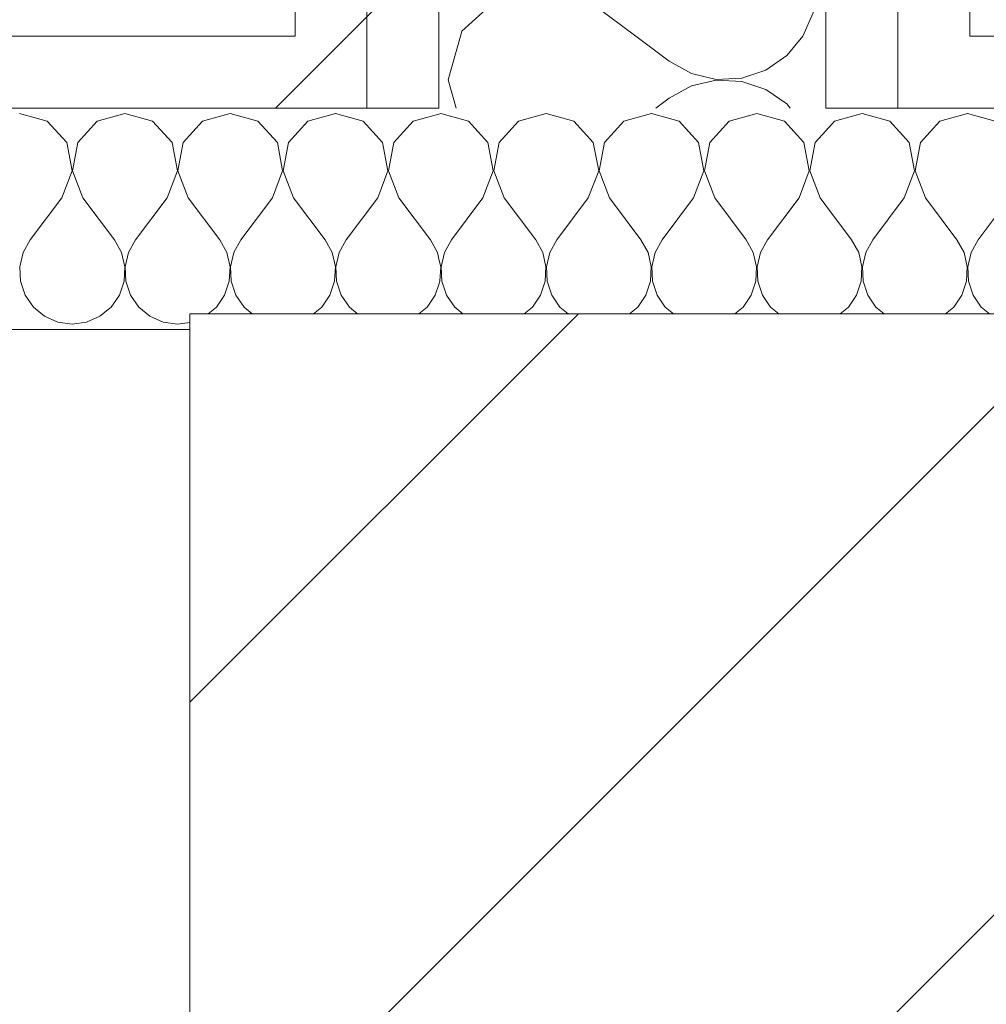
# Model space of a CAD drawing. Header units: millimetres. Extents: x -40968 to 13979, y -19284 to 4746.
# Tile 201 of 234: x -12467 to -12292, y -1184 to -1006. Entities that reach past the tile are written whole.
import ezdxf

# ---------------------------------------------------------------- set-up
doc = ezdxf.new("R2010")
doc.units = ezdxf.units.MM
doc.header["$MEASUREMENT"] = 0
doc.linetypes.add('Wipeout_Contour', pattern=[1000, 0, -1000])
doc.layers.add('10_ESTR_Pilars', color=7, linetype='Continuous')
doc.layers.add('Nuevo_08_E_Envans secs', color=7, linetype='Continuous')
for name, color, linetype, lineweight in [('10_ESTR_Pilars_Pluma_Nº__28', 7, 'Continuous', 20), ('10_ESTR_Pilars_Pluma_Nº__42', 8, 'Continuous', 25), ('Nuevo_08_E_Envans secs_Pluma_Nº__1', 7, 'Continuous', 5)]:
    doc.layers.add(name, color=color, linetype=linetype, lineweight=lineweight)
doc.layers.add('Nuevo_08_E_Envans secs_Pluma_Nº__102', color=7, linetype='Continuous', lineweight=5, true_color=0xcccccc)
doc.layers.add('Nuevo_08_E_Envans secs_Pluma_Nº__177', color=7, linetype='Continuous', lineweight=15, true_color=0xf7e046)
pattern_1 = [(45, (0, 0), (-183.848, 183.848), [195, -65]), (45, (7e-14, 183.85), (-183.848, 183.848), [195, -65])]

# ---------------------------------------------------------------- blocks, each defined once
blk = doc.blocks.new('*X252')
at = {"layer": 'Nuevo_08_E_Envans secs_Pluma_Nº__102', "color": 254, "linetype": 'Continuous', "lineweight": 5, "true_color": 0xcccccc}
for p, q in [((-12314.29, -1022.76), (-12319.29, -1024.18)), ((-12309.28, -1024.18), (-12314.29, -1022.76)), ((-12295.24, -1022.76), (-12300.25, -1024.18)), ((-12290.23, -1024.18), (-12295.24, -1022.76)), ((-12276.19, -1022.76), (-12281.2, -1024.18)), ((-12271.18, -1024.18), (-12276.19, -1022.76)), ((-12257.14, -1022.76), (-12262.15, -1024.18)), ((-12252.14, -1024.18), (-12257.14, -1022.76)), ((-12238.1, -1022.76), (-12243.1, -1024.18)), ((-12233.09, -1024.18), (-12238.1, -1022.76)), ((-12219.05, -1022.76), (-12224.05, -1024.18)), ((-12214.04, -1024.18), (-12219.05, -1022.76)), ((-12200, -1022.76), (-12205.01, -1024.18)), ((-12194.99, -1024.18), (-12200, -1022.76)), ((-12180.95, -1022.76), (-12185.96, -1024.18)), ((-12175.95, -1024.18), (-12180.95, -1022.76)), ((-12161.9, -1022.76), (-12166.91, -1024.18)), ((-12156.9, -1024.18), (-12161.9, -1022.76)), ((-12142.86, -1022.76), (-12147.86, -1024.18)), ((-12137.85, -1024.18), (-12142.86, -1022.76)), ((-12123.81, -1022.76), (-12128.82, -1024.18)), ((-12118.8, -1024.18), (-12123.81, -1022.76)), ((-12104.76, -1022.76), (-12109.77, -1024.18)), ((-12099.75, -1024.18), (-12104.76, -1022.76)), ((-12085.71, -1022.76), (-12090.72, -1024.18)), ((-12080.71, -1024.18), (-12085.71, -1022.76)), ((-12066.67, -1022.76), (-12071.67, -1024.18)), ((-12061.66, -1024.18), (-12066.67, -1022.76)), ((-12047.62, -1022.76), (-12052.63, -1024.18)), ((-12042.61, -1024.18), (-12047.62, -1022.76)), ((-12319.29, -1024.18), (-12320.84, -1025.87)), ((-12305.77, -1028.02), (-12309.28, -1024.18)), ((-12300.25, -1024.18), (-12303.76, -1028.02)), ((-12286.72, -1028.02), (-12290.23, -1024.18)), ((-12281.2, -1024.18), (-12284.71, -1028.02)), ((-12267.67, -1028.02), (-12271.18, -1024.18)), ((-12262.15, -1024.18), (-12265.66, -1028.02)), ((-12248.62, -1028.02), (-12252.14, -1024.18)), ((-12243.1, -1024.18), (-12246.61, -1028.02)), ((-12229.58, -1028.02), (-12233.09, -1024.18)), ((-12224.05, -1024.18), (-12227.57, -1028.02)), ((-12210.53, -1028.02), (-12214.04, -1024.18)), ((-12205.01, -1024.18), (-12208.52, -1028.02)), ((-12191.48, -1028.02), (-12194.99, -1024.18)), ((-12185.96, -1024.18), (-12189.47, -1028.02)), ((-12172.43, -1028.02), (-12175.95, -1024.18)), ((-12166.91, -1024.18), (-12170.42, -1028.02)), ((-12153.39, -1028.02), (-12156.9, -1024.18)), ((-12147.86, -1024.18), (-12151.38, -1028.02)), ((-12134.34, -1028.02), (-12137.85, -1024.18)), ((-12128.82, -1024.18), (-12132.33, -1028.02)), ((-12115.29, -1028.02), (-12118.8, -1024.18)), ((-12109.77, -1024.18), (-12113.28, -1028.02)), ((-12096.24, -1028.02), (-12099.75, -1024.18)), ((-12090.72, -1024.18), (-12094.23, -1028.02)), ((-12077.2, -1028.02), (-12080.71, -1024.18)), ((-12071.67, -1024.18), (-12075.19, -1028.02)), ((-12058.15, -1028.02), (-12061.66, -1024.18)), ((-12052.63, -1024.18), (-12056.14, -1028.02)), ((-12039.1, -1028.02), (-12042.61, -1024.18)), ((-12035.86, -1026.68), (-12037.09, -1028.02)), ((-12304.8, -1033.14), (-12305.77, -1028.02)), ((-12303.76, -1028.02), (-12304.72, -1033.14)), ((-12285.75, -1033.14), (-12286.72, -1028.02)), ((-12284.71, -1028.02), (-12285.68, -1033.14)), ((-12266.71, -1033.14), (-12267.67, -1028.02)), ((-12265.66, -1028.02), (-12266.63, -1033.14)), ((-12247.66, -1033.14), (-12248.62, -1028.02)), ((-12246.61, -1028.02), (-12247.58, -1033.14)), ((-12228.61, -1033.14), (-12229.58, -1028.02)), ((-12227.57, -1028.02), (-12228.53, -1033.14)), ((-12209.56, -1033.14), (-12210.53, -1028.02)), ((-12208.52, -1028.02), (-12209.49, -1033.14)), ((-12190.51, -1033.14), (-12191.48, -1028.02)), ((-12189.47, -1028.02), (-12190.44, -1033.14)), ((-12171.47, -1033.14), (-12172.43, -1028.02)), ((-12170.42, -1028.02), (-12171.39, -1033.14)), ((-12152.42, -1033.14), (-12153.39, -1028.02)), ((-12151.38, -1028.02), (-12152.34, -1033.14)), ((-12133.37, -1033.14), (-12134.34, -1028.02)), ((-12132.33, -1028.02), (-12133.29, -1033.14)), ((-12114.32, -1033.14), (-12115.29, -1028.02)), ((-12113.28, -1028.02), (-12114.25, -1033.14)), ((-12095.28, -1033.14), (-12096.24, -1028.02)), ((-12094.23, -1028.02), (-12095.2, -1033.14)), ((-12076.23, -1033.14), (-12077.2, -1028.02)), ((-12075.19, -1028.02), (-12076.15, -1033.14)), ((-12057.18, -1033.14), (-12058.15, -1028.02)), ((-12056.14, -1028.02), (-12057.1, -1033.14)), ((-12038.13, -1033.14), (-12039.1, -1028.02)), ((-12037.09, -1028.02), (-12038.06, -1033.14)), ((-12306.67, -1038), (-12304.8, -1033.14)), ((-12304.72, -1033.14), (-12302.86, -1038)), ((-12287.62, -1038), (-12285.75, -1033.14)), ((-12285.68, -1033.14), (-12283.81, -1038)), ((-12268.57, -1038), (-12266.71, -1033.14)), ((-12266.63, -1033.14), (-12264.76, -1038)), ((-12249.52, -1038), (-12247.66, -1033.14)), ((-12247.58, -1033.14), (-12245.71, -1038)), ((-12230.48, -1038), (-12228.61, -1033.14)), ((-12228.53, -1033.14), (-12226.67, -1038)), ((-12211.43, -1038), (-12209.56, -1033.14)), ((-12209.49, -1033.14), (-12207.62, -1038)), ((-12192.38, -1038), (-12190.51, -1033.14)), ((-12190.44, -1033.14), (-12188.57, -1038)), ((-12173.33, -1038), (-12171.47, -1033.14)), ((-12171.39, -1033.14), (-12169.52, -1038)), ((-12154.29, -1038), (-12152.42, -1033.14)), ((-12152.34, -1033.14), (-12150.48, -1038)), ((-12135.24, -1038), (-12133.37, -1033.14)), ((-12133.29, -1033.14), (-12131.43, -1038)), ((-12116.19, -1038), (-12114.32, -1033.14)), ((-12114.25, -1033.14), (-12112.38, -1038)), ((-12097.14, -1038), (-12095.28, -1033.14)), ((-12095.2, -1033.14), (-12093.33, -1038)), ((-12078.1, -1038), (-12076.23, -1033.14)), ((-12076.15, -1033.14), (-12074.29, -1038)), ((-12059.05, -1038), (-12057.18, -1033.14)), ((-12057.1, -1033.14), (-12055.24, -1038)), ((-12040, -1038), (-12038.13, -1033.14)), ((-12038.06, -1033.14), (-12036.19, -1038)), ((-12320.84, -1039.42), (-12316.19, -1045.61)), ((-12306.67, -1038), (-12312.38, -1045.61)), ((-12302.86, -1038), (-12297.14, -1045.61)), ((-12287.62, -1038), (-12293.33, -1045.61)), ((-12283.81, -1038), (-12278.1, -1045.61)), ((-12268.57, -1038), (-12274.29, -1045.61)), ((-12264.76, -1038), (-12259.05, -1045.61)), ((-12249.52, -1038), (-12255.24, -1045.61)), ((-12245.71, -1038), (-12240, -1045.61)), ((-12230.48, -1038), (-12236.19, -1045.61)), ((-12226.67, -1038), (-12220.95, -1045.61)), ((-12211.43, -1038), (-12217.14, -1045.61)), ((-12207.62, -1038), (-12201.9, -1045.61)), ((-12192.38, -1038), (-12198.1, -1045.61)), ((-12188.57, -1038), (-12182.86, -1045.61)), ((-12173.33, -1038), (-12179.05, -1045.61)), ((-12169.52, -1038), (-12163.81, -1045.61)), ((-12154.29, -1038), (-12160, -1045.61)), ((-12150.48, -1038), (-12144.76, -1045.61)), ((-12135.24, -1038), (-12140.95, -1045.61)), ((-12131.43, -1038), (-12125.71, -1045.61)), ((-12116.19, -1038), (-12121.9, -1045.61)), ((-12112.38, -1038), (-12106.67, -1045.61)), ((-12097.14, -1038), (-12102.86, -1045.61)), ((-12093.33, -1038), (-12087.62, -1045.61)), ((-12078.1, -1038), (-12083.81, -1045.61)), ((-12074.29, -1038), (-12068.57, -1045.61)), ((-12059.05, -1038), (-12064.76, -1045.61)), ((-12055.24, -1038), (-12049.52, -1045.61)), ((-12040, -1038), (-12045.71, -1045.61)), ((-12036.19, -1038), (-12035.86, -1038.44)), ((-12314.92, -1047.91), (-12316.19, -1045.61)), ((-12312.38, -1045.61), (-12313.65, -1047.91)), ((-12295.87, -1047.91), (-12297.14, -1045.61)), ((-12293.33, -1045.61), (-12294.6, -1047.91)), ((-12276.82, -1047.91), (-12278.1, -1045.61)), ((-12274.29, -1045.61), (-12275.56, -1047.91)), ((-12257.78, -1047.91), (-12259.05, -1045.61)), ((-12255.24, -1045.61), (-12256.51, -1047.91)), ((-12238.73, -1047.91), (-12240, -1045.61)), ((-12236.19, -1045.61), (-12237.46, -1047.91)), ((-12219.68, -1047.91), (-12220.95, -1045.61)), ((-12217.14, -1045.61), (-12218.41, -1047.91)), ((-12200.63, -1047.91), (-12201.9, -1045.61)), ((-12198.1, -1045.61), (-12199.37, -1047.91)), ((-12181.59, -1047.91), (-12182.86, -1045.61)), ((-12179.05, -1045.61), (-12180.32, -1047.91)), ((-12162.54, -1047.91), (-12163.81, -1045.61)), ((-12160, -1045.61), (-12161.27, -1047.91)), ((-12143.49, -1047.91), (-12144.76, -1045.61)), ((-12140.95, -1045.61), (-12142.22, -1047.91)), ((-12124.44, -1047.91), (-12125.71, -1045.61)), ((-12121.9, -1045.61), (-12123.18, -1047.91)), ((-12105.4, -1047.91), (-12106.67, -1045.61)), ((-12102.86, -1045.61), (-12104.13, -1047.91)), ((-12086.35, -1047.91), (-12087.62, -1045.61)), ((-12083.81, -1045.61), (-12085.08, -1047.91)), ((-12067.3, -1047.91), (-12068.57, -1045.61)), ((-12064.76, -1045.61), (-12066.03, -1047.91)), ((-12048.25, -1047.91), (-12049.52, -1045.61)), ((-12045.71, -1045.61), (-12046.99, -1047.91)), ((-12314.32, -1050.47), (-12314.92, -1047.91)), ((-12313.65, -1047.91), (-12314.25, -1050.47)), ((-12295.28, -1050.47), (-12295.87, -1047.91)), ((-12294.6, -1047.91), (-12295.2, -1050.47)), ((-12276.23, -1050.47), (-12276.82, -1047.91)), ((-12275.56, -1047.91), (-12276.15, -1050.47)), ((-12257.18, -1050.47), (-12257.78, -1047.91)), ((-12256.51, -1047.91), (-12257.1, -1050.47)), ((-12238.13, -1050.47), (-12238.73, -1047.91)), ((-12237.46, -1047.91), (-12238.06, -1050.47)), ((-12219.09, -1050.47), (-12219.68, -1047.91)), ((-12218.41, -1047.91), (-12219.01, -1050.47)), ((-12200.04, -1050.47), (-12200.63, -1047.91)), ((-12199.37, -1047.91), (-12199.96, -1050.47)), ((-12180.99, -1050.47), (-12181.59, -1047.91)), ((-12180.32, -1047.91), (-12180.91, -1050.47)), ((-12161.94, -1050.47), (-12162.54, -1047.91)), ((-12161.27, -1047.91), (-12161.87, -1050.47)), ((-12142.9, -1050.47), (-12143.49, -1047.91)), ((-12142.22, -1047.91), (-12142.82, -1050.47)), ((-12123.85, -1050.47), (-12124.44, -1047.91)), ((-12123.18, -1047.91), (-12123.77, -1050.47)), ((-12104.8, -1050.47), (-12105.4, -1047.91)), ((-12104.13, -1047.91), (-12104.72, -1050.47)), ((-12085.75, -1050.47), (-12086.35, -1047.91)), ((-12085.08, -1047.91), (-12085.68, -1050.47)), ((-12066.71, -1050.47), (-12067.3, -1047.91)), ((-12066.03, -1047.91), (-12066.63, -1050.47)), ((-12047.66, -1050.47), (-12048.25, -1047.91)), ((-12046.99, -1047.91), (-12047.58, -1050.47)), ((-12314.45, -1053.1), (-12314.32, -1050.47)), ((-12314.25, -1050.47), (-12314.12, -1053.1)), ((-12295.4, -1053.1), (-12295.28, -1050.47)), ((-12295.2, -1050.47), (-12295.07, -1053.1)), ((-12276.36, -1053.1), (-12276.23, -1050.47)), ((-12276.15, -1050.47), (-12276.02, -1053.1)), ((-12257.31, -1053.1), (-12257.18, -1050.47)), ((-12257.1, -1050.47), (-12256.98, -1053.1)), ((-12238.26, -1053.1), (-12238.13, -1050.47)), ((-12238.06, -1050.47), (-12237.93, -1053.1)), ((-12219.21, -1053.1), (-12219.09, -1050.47)), ((-12219.01, -1050.47), (-12218.88, -1053.1)), ((-12200.17, -1053.1), (-12200.04, -1050.47)), ((-12199.96, -1050.47), (-12199.83, -1053.1)), ((-12181.12, -1053.1), (-12180.99, -1050.47)), ((-12180.91, -1050.47), (-12180.79, -1053.1)), ((-12162.07, -1053.1), (-12161.94, -1050.47)), ((-12161.87, -1050.47), (-12161.74, -1053.1)), ((-12143.02, -1053.1), (-12142.9, -1050.47)), ((-12142.82, -1050.47), (-12142.69, -1053.1)), ((-12123.98, -1053.1), (-12123.85, -1050.47)), ((-12123.77, -1050.47), (-12123.64, -1053.1)), ((-12104.93, -1053.1), (-12104.8, -1050.47)), ((-12104.72, -1050.47), (-12104.6, -1053.1)), ((-12085.88, -1053.1), (-12085.75, -1050.47)), ((-12085.68, -1050.47), (-12085.55, -1053.1)), ((-12066.83, -1053.1), (-12066.71, -1050.47)), ((-12066.63, -1050.47), (-12066.5, -1053.1)), ((-12047.78, -1053.1), (-12047.66, -1050.47)), ((-12047.58, -1050.47), (-12047.45, -1053.1)), ((-12315.29, -1055.59), (-12314.45, -1053.1)), ((-12314.12, -1053.1), (-12313.28, -1055.59)), ((-12296.24, -1055.59), (-12295.4, -1053.1)), ((-12295.07, -1053.1), (-12294.23, -1055.59)), ((-12277.2, -1055.59), (-12276.36, -1053.1)), ((-12276.02, -1053.1), (-12275.19, -1055.59)), ((-12258.15, -1055.59), (-12257.31, -1053.1)), ((-12256.98, -1053.1), (-12256.14, -1055.59)), ((-12239.1, -1055.59), (-12238.26, -1053.1)), ((-12237.93, -1053.1), (-12237.09, -1055.59)), ((-12220.05, -1055.59), (-12219.21, -1053.1)), ((-12218.88, -1053.1), (-12218.04, -1055.59)), ((-12201.01, -1055.59), (-12200.17, -1053.1)), ((-12199.83, -1053.1), (-12198.99, -1055.59)), ((-12181.96, -1055.59), (-12181.12, -1053.1)), ((-12180.79, -1053.1), (-12179.95, -1055.59)), ((-12162.91, -1055.59), (-12162.07, -1053.1)), ((-12161.74, -1053.1), (-12160.9, -1055.59)), ((-12143.86, -1055.59), (-12143.02, -1053.1)), ((-12142.69, -1053.1), (-12141.85, -1055.59)), ((-12124.81, -1055.59), (-12123.98, -1053.1)), ((-12123.64, -1053.1), (-12122.8, -1055.59)), ((-12105.77, -1055.59), (-12104.93, -1053.1)), ((-12104.6, -1053.1), (-12103.76, -1055.59)), ((-12086.72, -1055.59), (-12085.88, -1053.1)), ((-12085.55, -1053.1), (-12084.71, -1055.59)), ((-12067.67, -1055.59), (-12066.83, -1053.1)), ((-12066.5, -1053.1), (-12065.66, -1055.59)), ((-12048.62, -1055.59), (-12047.78, -1053.1)), ((-12047.45, -1053.1), (-12046.61, -1055.59)), ((-12316.78, -1057.75), (-12315.29, -1055.59)), ((-12313.28, -1055.59), (-12311.79, -1057.75)), ((-12297.73, -1057.75), (-12296.24, -1055.59)), ((-12294.23, -1055.59), (-12292.74, -1057.75)), ((-12278.68, -1057.75), (-12277.2, -1055.59)), ((-12275.19, -1055.59), (-12273.7, -1057.75)), ((-12259.64, -1057.75), (-12258.15, -1055.59)), ((-12256.14, -1055.59), (-12254.65, -1057.75)), ((-12240.59, -1057.75), (-12239.1, -1055.59)), ((-12237.09, -1055.59), (-12235.6, -1057.75)), ((-12221.54, -1057.75), (-12220.05, -1055.59)), ((-12218.04, -1055.59), (-12216.55, -1057.75)), ((-12202.49, -1057.75), (-12201.01, -1055.59)), ((-12198.99, -1055.59), (-12197.51, -1057.75)), ((-12183.45, -1057.75), (-12181.96, -1055.59)), ((-12179.95, -1055.59), (-12178.46, -1057.75)), ((-12164.4, -1057.75), (-12162.91, -1055.59)), ((-12160.9, -1055.59), (-12159.41, -1057.75)), ((-12145.35, -1057.75), (-12143.86, -1055.59)), ((-12141.85, -1055.59), (-12140.36, -1057.75)), ((-12126.3, -1057.75), (-12124.81, -1055.59)), ((-12122.8, -1055.59), (-12121.32, -1057.75)), ((-12107.26, -1057.75), (-12105.77, -1055.59)), ((-12103.76, -1055.59), (-12102.27, -1057.75)), ((-12088.21, -1057.75), (-12086.72, -1055.59)), ((-12084.71, -1055.59), (-12083.22, -1057.75)), ((-12069.16, -1057.75), (-12067.67, -1055.59)), ((-12065.66, -1055.59), (-12064.17, -1057.75)), ((-12050.11, -1057.75), (-12048.62, -1055.59)), ((-12046.61, -1055.59), (-12045.13, -1057.75)), ((-12318.25, -1058.98), (-12316.78, -1057.75)), ((-12311.79, -1057.75), (-12310.32, -1058.98)), ((-12299.21, -1058.98), (-12297.73, -1057.75)), ((-12292.74, -1057.75), (-12291.27, -1058.98)), ((-12280.16, -1058.98), (-12278.68, -1057.75)), ((-12273.7, -1057.75), (-12272.22, -1058.98)), ((-12261.11, -1058.98), (-12259.64, -1057.75)), ((-12254.65, -1057.75), (-12253.17, -1058.98)), ((-12242.06, -1058.98), (-12240.59, -1057.75)), ((-12235.6, -1057.75), (-12234.13, -1058.98)), ((-12223.02, -1058.98), (-12221.54, -1057.75)), ((-12216.55, -1057.75), (-12215.08, -1058.98)), ((-12203.97, -1058.98), (-12202.49, -1057.75)), ((-12197.51, -1057.75), (-12196.03, -1058.98)), ((-12184.92, -1058.98), (-12183.45, -1057.75)), ((-12178.46, -1057.75), (-12176.98, -1058.98)), ((-12165.87, -1058.98), (-12164.4, -1057.75)), ((-12159.41, -1057.75), (-12157.94, -1058.98)), ((-12146.83, -1058.98), (-12145.35, -1057.75)), ((-12140.36, -1057.75), (-12138.89, -1058.98)), ((-12127.78, -1058.98), (-12126.3, -1057.75)), ((-12121.32, -1057.75), (-12119.84, -1058.98)), ((-12108.73, -1058.98), (-12107.26, -1057.75)), ((-12102.27, -1057.75), (-12100.79, -1058.98)), ((-12089.68, -1058.98), (-12088.21, -1057.75)), ((-12083.22, -1057.75), (-12081.75, -1058.98)), ((-12070.64, -1058.98), (-12069.16, -1057.75)), ((-12064.17, -1057.75), (-12062.7, -1058.98)), ((-12051.59, -1058.98), (-12050.11, -1057.75)), ((-12045.13, -1057.75), (-12043.65, -1058.98))]:
    blk.add_line(p, q, dxfattribs=at)
blk = doc.blocks.new('*X253')
at = {"layer": 'Nuevo_08_E_Envans secs_Pluma_Nº__102', "color": 254, "linetype": 'Continuous', "lineweight": 5, "true_color": 0xcccccc}
for p, q in [((-12390.48, -1022.76), (-12390.84, -1022.86)), ((-12385.47, -1024.18), (-12390.48, -1022.76)), ((-12371.43, -1022.76), (-12376.44, -1024.18)), ((-12366.42, -1024.18), (-12371.43, -1022.76)), ((-12352.38, -1022.76), (-12357.39, -1024.18)), ((-12347.37, -1024.18), (-12352.38, -1022.76)), ((-12333.33, -1022.76), (-12338.34, -1024.18)), ((-12328.33, -1024.18), (-12333.33, -1022.76)), ((-12381.96, -1028.02), (-12385.47, -1024.18)), ((-12376.44, -1024.18), (-12379.95, -1028.02)), ((-12362.91, -1028.02), (-12366.42, -1024.18)), ((-12357.39, -1024.18), (-12360.9, -1028.02)), ((-12343.86, -1028.02), (-12347.37, -1024.18)), ((-12338.34, -1024.18), (-12341.85, -1028.02)), ((-12324.81, -1028.02), (-12328.33, -1024.18)), ((-12320.84, -1025.87), (-12322.8, -1028.02)), ((-12380.99, -1033.14), (-12381.96, -1028.02)), ((-12379.95, -1028.02), (-12380.91, -1033.14)), ((-12361.94, -1033.14), (-12362.91, -1028.02)), ((-12360.9, -1028.02), (-12361.87, -1033.14)), ((-12342.9, -1033.14), (-12343.86, -1028.02)), ((-12341.85, -1028.02), (-12342.82, -1033.14)), ((-12323.85, -1033.14), (-12324.81, -1028.02)), ((-12322.8, -1028.02), (-12323.77, -1033.14)), ((-12382.86, -1038), (-12380.99, -1033.14)), ((-12380.91, -1033.14), (-12379.05, -1038)), ((-12363.81, -1038), (-12361.94, -1033.14)), ((-12361.87, -1033.14), (-12360, -1038)), ((-12344.76, -1038), (-12342.9, -1033.14)), ((-12342.82, -1033.14), (-12340.95, -1038)), ((-12325.71, -1038), (-12323.85, -1033.14)), ((-12323.77, -1033.14), (-12321.9, -1038)), ((-12382.86, -1038), (-12388.57, -1045.61)), ((-12379.05, -1038), (-12373.33, -1045.61)), ((-12363.81, -1038), (-12369.52, -1045.61)), ((-12360, -1038), (-12354.29, -1045.61)), ((-12344.76, -1038), (-12350.48, -1045.61)), ((-12340.95, -1038), (-12335.24, -1045.61)), ((-12325.71, -1038), (-12331.43, -1045.61)), ((-12321.9, -1038), (-12320.84, -1039.42)), ((-12388.57, -1045.61), (-12389.84, -1047.91)), ((-12372.06, -1047.91), (-12373.33, -1045.61)), ((-12369.52, -1045.61), (-12370.8, -1047.91)), ((-12353.01, -1047.91), (-12354.29, -1045.61)), ((-12350.48, -1045.61), (-12351.75, -1047.91)), ((-12333.97, -1047.91), (-12335.24, -1045.61)), ((-12331.43, -1045.61), (-12332.7, -1047.91)), ((-12389.84, -1047.91), (-12390.44, -1050.47)), ((-12371.47, -1050.47), (-12372.06, -1047.91)), ((-12370.8, -1047.91), (-12371.39, -1050.47)), ((-12352.42, -1050.47), (-12353.01, -1047.91)), ((-12351.75, -1047.91), (-12352.34, -1050.47)), ((-12333.37, -1050.47), (-12333.97, -1047.91)), ((-12332.7, -1047.91), (-12333.29, -1050.47)), ((-12390.51, -1050.47), (-12390.84, -1049.09)), ((-12390.64, -1053.1), (-12390.51, -1050.47)), ((-12390.44, -1050.47), (-12390.31, -1053.1)), ((-12371.59, -1053.1), (-12371.47, -1050.47)), ((-12371.39, -1050.47), (-12371.26, -1053.1)), ((-12352.55, -1053.1), (-12352.42, -1050.47)), ((-12352.34, -1050.47), (-12352.22, -1053.1)), ((-12333.5, -1053.1), (-12333.37, -1050.47)), ((-12333.29, -1050.47), (-12333.17, -1053.1)), ((-12390.84, -1053.67), (-12390.64, -1053.1)), ((-12390.31, -1053.1), (-12389.47, -1055.59)), ((-12372.43, -1055.59), (-12371.59, -1053.1)), ((-12371.26, -1053.1), (-12370.42, -1055.59)), ((-12353.39, -1055.59), (-12352.55, -1053.1)), ((-12352.22, -1053.1), (-12351.38, -1055.59)), ((-12334.34, -1055.59), (-12333.5, -1053.1)), ((-12333.17, -1053.1), (-12332.33, -1055.59)), ((-12389.47, -1055.59), (-12387.98, -1057.75)), ((-12373.92, -1057.75), (-12372.43, -1055.59)), ((-12370.42, -1055.59), (-12368.94, -1057.75)), ((-12354.87, -1057.75), (-12353.39, -1055.59)), ((-12351.38, -1055.59), (-12349.89, -1057.75)), ((-12335.83, -1057.75), (-12334.34, -1055.59)), ((-12332.33, -1055.59), (-12330.84, -1057.75)), ((-12387.98, -1057.75), (-12386.51, -1058.98)), ((-12375.4, -1058.98), (-12373.92, -1057.75)), ((-12368.94, -1057.75), (-12367.46, -1058.98)), ((-12356.35, -1058.98), (-12354.87, -1057.75)), ((-12349.89, -1057.75), (-12348.41, -1058.98)), ((-12337.3, -1058.98), (-12335.83, -1057.75)), ((-12330.84, -1057.75), (-12329.36, -1058.98))]:
    blk.add_line(p, q, dxfattribs=at)
blk = doc.blocks.new('*X254')
at = {"layer": 'Nuevo_08_E_Envans secs_Pluma_Nº__102', "color": 254, "linetype": 'Continuous', "lineweight": 5, "true_color": 0xcccccc}
for p, q in [((-12461.66, -1024.18), (-12466.67, -1022.76)), ((-12447.62, -1022.76), (-12452.63, -1024.18)), ((-12442.61, -1024.18), (-12447.62, -1022.76)), ((-12428.57, -1022.76), (-12433.58, -1024.18)), ((-12423.56, -1024.18), (-12428.57, -1022.76)), ((-12409.52, -1022.76), (-12414.53, -1024.18)), ((-12404.52, -1024.18), (-12409.52, -1022.76)), ((-12390.84, -1022.86), (-12395.48, -1024.18)), ((-12458.15, -1028.02), (-12461.66, -1024.18)), ((-12452.63, -1024.18), (-12456.14, -1028.02)), ((-12439.1, -1028.02), (-12442.61, -1024.18)), ((-12433.58, -1024.18), (-12437.09, -1028.02)), ((-12420.05, -1028.02), (-12423.56, -1024.18)), ((-12414.53, -1024.18), (-12418.04, -1028.02)), ((-12401.01, -1028.02), (-12404.52, -1024.18)), ((-12395.48, -1024.18), (-12398.99, -1028.02)), ((-12457.18, -1033.14), (-12458.15, -1028.02)), ((-12456.14, -1028.02), (-12457.1, -1033.14)), ((-12438.13, -1033.14), (-12439.1, -1028.02)), ((-12437.09, -1028.02), (-12438.06, -1033.14)), ((-12419.09, -1033.14), (-12420.05, -1028.02)), ((-12418.04, -1028.02), (-12419.01, -1033.14)), ((-12400.04, -1033.14), (-12401.01, -1028.02)), ((-12398.99, -1028.02), (-12399.96, -1033.14)), ((-12459.05, -1038), (-12457.18, -1033.14)), ((-12457.1, -1033.14), (-12455.24, -1038)), ((-12440, -1038), (-12438.13, -1033.14)), ((-12438.06, -1033.14), (-12436.19, -1038)), ((-12420.95, -1038), (-12419.09, -1033.14)), ((-12419.01, -1033.14), (-12417.14, -1038)), ((-12401.9, -1038), (-12400.04, -1033.14)), ((-12399.96, -1033.14), (-12398.1, -1038)), ((-12459.05, -1038), (-12464.76, -1045.61)), ((-12455.24, -1038), (-12449.52, -1045.61)), ((-12440, -1038), (-12445.71, -1045.61)), ((-12436.19, -1038), (-12430.48, -1045.61)), ((-12420.95, -1038), (-12426.67, -1045.61)), ((-12417.14, -1038), (-12411.43, -1045.61)), ((-12401.9, -1038), (-12407.62, -1045.61)), ((-12398.1, -1038), (-12392.38, -1045.61)), ((-12464.76, -1045.61), (-12466.03, -1047.91)), ((-12448.25, -1047.91), (-12449.52, -1045.61)), ((-12445.71, -1045.61), (-12446.99, -1047.91)), ((-12429.2, -1047.91), (-12430.48, -1045.61)), ((-12426.67, -1045.61), (-12427.94, -1047.91)), ((-12410.16, -1047.91), (-12411.43, -1045.61)), ((-12407.62, -1045.61), (-12408.89, -1047.91)), ((-12391.11, -1047.91), (-12392.38, -1045.61)), ((-12466.03, -1047.91), (-12466.63, -1050.47)), ((-12447.66, -1050.47), (-12448.25, -1047.91)), ((-12446.99, -1047.91), (-12447.58, -1050.47)), ((-12428.61, -1050.47), (-12429.2, -1047.91)), ((-12427.94, -1047.91), (-12428.53, -1050.47)), ((-12409.56, -1050.47), (-12410.16, -1047.91)), ((-12408.89, -1047.91), (-12409.49, -1050.47)), ((-12390.84, -1049.09), (-12391.11, -1047.91)), ((-12466.63, -1050.47), (-12466.5, -1053.1)), ((-12447.78, -1053.1), (-12447.66, -1050.47)), ((-12447.58, -1050.47), (-12447.45, -1053.1)), ((-12428.74, -1053.1), (-12428.61, -1050.47)), ((-12428.53, -1050.47), (-12428.41, -1053.1)), ((-12409.69, -1053.1), (-12409.56, -1050.47)), ((-12409.49, -1050.47), (-12409.36, -1053.1)), ((-12466.5, -1053.1), (-12465.66, -1055.59)), ((-12448.62, -1055.59), (-12447.78, -1053.1)), ((-12447.45, -1053.1), (-12446.61, -1055.59)), ((-12429.58, -1055.59), (-12428.74, -1053.1)), ((-12428.41, -1053.1), (-12427.57, -1055.59)), ((-12410.53, -1055.59), (-12409.69, -1053.1)), ((-12409.36, -1053.1), (-12408.52, -1055.59)), ((-12391.48, -1055.59), (-12390.84, -1053.67)), ((-12465.66, -1055.59), (-12464.17, -1057.75)), ((-12450.11, -1057.75), (-12448.62, -1055.59)), ((-12446.61, -1055.59), (-12445.13, -1057.75)), ((-12431.06, -1057.75), (-12429.58, -1055.59)), ((-12427.57, -1055.59), (-12426.08, -1057.75)), ((-12412.02, -1057.75), (-12410.53, -1055.59)), ((-12408.52, -1055.59), (-12407.03, -1057.75)), ((-12392.97, -1057.75), (-12391.48, -1055.59)), ((-12464.17, -1057.75), (-12462.15, -1059.43)), ((-12452.14, -1059.43), (-12450.11, -1057.75)), ((-12445.13, -1057.75), (-12443.1, -1059.43)), ((-12432.54, -1058.98), (-12431.06, -1057.75)), ((-12426.08, -1057.75), (-12424.6, -1058.98)), ((-12413.49, -1058.98), (-12412.02, -1057.75)), ((-12407.03, -1057.75), (-12405.56, -1058.98)), ((-12394.44, -1058.98), (-12392.97, -1057.75)), ((-12462.15, -1059.43), (-12459.75, -1060.49)), ((-12459.75, -1060.49), (-12457.14, -1060.85)), ((-12457.14, -1060.85), (-12454.54, -1060.49)), ((-12454.54, -1060.49), (-12452.14, -1059.43)), ((-12443.1, -1059.43), (-12440.7, -1060.49)), ((-12440.7, -1060.49), (-12438.1, -1060.85)), ((-12438.1, -1060.85), (-12435.86, -1060.54))]:
    blk.add_line(p, q, dxfattribs=at)
blk = doc.blocks.new('Muro_93_1', base_point=(-12035.86, -1061.81))
at = {"layer": 'Nuevo_08_E_Envans secs_Pluma_Nº__1', "color": 7, "linetype": 'Continuous', "lineweight": 5, "flags": 128}
blk.add_lwpolyline([(-12486.81, -1061.81), (-12435.86, -1061.81)], dxfattribs=at)
at = {"layer": 'Nuevo_08_E_Envans secs', "color": 7, "lineweight": 20}
for name in ['*X254', '*X253', '*X252']:
    blk.add_blockref(name, (0, 0), dxfattribs=at)
at = {"color": 254, "linetype": 'Wipeout_Contour', "lineweight": 0, "ltscale": 49807.198371}
blk.add_wipeout([(-12416.84, -1021.81), (-12403.84, -1021.81), (-12403.84, -1008.81), (-12416.84, -1008.81)], dxfattribs=at).dxf.layer = 'Nuevo_08_E_Envans secs'
at = {"color": 254, "linetype": 'Wipeout_Contour', "lineweight": 0, "ltscale": 48750.876241}
blk.add_wipeout([(-12294.84, -1021.81), (-11995.86, -1021.81), (-11995.86, -1008.81), (-12294.84, -1008.81)], dxfattribs=at).dxf.layer = 'Nuevo_08_E_Envans secs'
at = {"layer": 'Nuevo_08_E_Envans secs_Pluma_Nº__177', "linetype": 'Continuous', "lineweight": 15, "true_color": 0xf7e046}
h = blk.add_hatch(dxfattribs=at)
h.set_pattern_fill('Panellat_HPL_0001', color=53, style=0, pattern_type=2)
h.set_pattern_definition(pattern_1)
h.paths.add_polyline_path([(-12416.84, -1021.81), (-12403.84, -1021.81), (-12403.84, -1008.81), (-12416.84, -1008.81)])
h = blk.add_hatch(dxfattribs=at)
h.set_pattern_fill('Panellat_HPL_0001', color=53, style=0, pattern_type=2)
h.set_pattern_definition(pattern_1)
h.paths.add_polyline_path([(-12294.84, -1021.81), (-11995.86, -1021.81), (-11995.86, -1008.81), (-12294.84, -1008.81)])
at = {"layer": 'Nuevo_08_E_Envans secs_Pluma_Nº__1', "color": 7, "linetype": 'Continuous', "lineweight": 5}
for p, q in [((-12403.84, -1008.81), (-12403.84, -1021.81)), ((-12403.84, -1021.81), (-12390.84, -1021.81))]:
    blk.add_line(p, q, dxfattribs=at)
at = {"color": 254, "linetype": 'Wipeout_Contour', "lineweight": 0, "ltscale": 50770.047469}
blk.add_wipeout([(-12416.84, -1008.81), (-12886.81, -1008.81), (-12886.81, -1021.81), (-12416.84, -1021.81)], dxfattribs=at).dxf.layer = 'Nuevo_08_E_Envans secs'
at = {"color": 254, "linetype": 'Wipeout_Contour', "lineweight": 0, "ltscale": 49372.663035}
blk.add_wipeout([(-12307.84, -1021.81), (-12294.84, -1021.81), (-12294.84, -1008.81), (-12307.84, -1008.81)], dxfattribs=at).dxf.layer = 'Nuevo_08_E_Envans secs'
at = {"layer": 'Nuevo_08_E_Envans secs_Pluma_Nº__177', "linetype": 'Continuous', "lineweight": 15, "true_color": 0xf7e046}
h = blk.add_hatch(dxfattribs=at)
h.set_pattern_fill('Panellat_HPL_0001', color=53, style=0, pattern_type=2)
h.set_pattern_definition(pattern_1)
h.paths.add_polyline_path([(-12416.84, -1008.81), (-12886.81, -1008.81), (-12886.81, -1021.81), (-12416.84, -1021.81)])
h = blk.add_hatch(dxfattribs=at)
h.set_pattern_fill('Panellat_HPL_0001', color=53, style=0, pattern_type=2)
h.set_pattern_definition(pattern_1)
h.paths.add_polyline_path([(-12307.84, -1021.81), (-12294.84, -1021.81), (-12294.84, -1008.81), (-12307.84, -1008.81)])
at = {"layer": 'Nuevo_08_E_Envans secs_Pluma_Nº__1', "color": 7, "linetype": 'Continuous', "lineweight": 5}
for p, q in [((-12416.84, -1002.81), (-12416.84, -1008.81)), ((-12294.84, -1008.81), (-12294.84, -1002.81)), ((-12416.84, -1008.81), (-12886.81, -1008.81)), ((-12307.84, -1021.81), (-12307.84, -1008.81)), ((-11995.86, -1008.81), (-12294.84, -1008.81)), ((-12403.84, -1021.81), (-12886.81, -1021.81)), ((-12320.84, -1021.81), (-12307.84, -1021.81)), ((-12035.86, -1021.81), (-12307.84, -1021.81))]:
    blk.add_line(p, q, dxfattribs=at)
blk = doc.blocks.new('*X277')
at = {"layer": 'Nuevo_08_E_Envans secs_Pluma_Nº__102', "color": 254, "linetype": 'Continuous', "lineweight": 5, "true_color": 0xcccccc}
for p, q in [((-12381.1, -1002.81), (-12386.68, -1007.9)), ((-12362.5, -1003.33), (-12363.88, -1002.81)), ((-12362.5, -1003.33), (-12355.21, -1008.81)), ((-12323.14, -1004.55), (-12322.89, -1002.81)), ((-12324.99, -1008.76), (-12323.14, -1004.55)), ((-12386.68, -1007.9), (-12386.94, -1008.81)), ((-12325.03, -1008.81), (-12324.99, -1008.76))]:
    blk.add_line(p, q, dxfattribs=at)
blk = doc.blocks.new('*X278')
at = {"layer": 'Nuevo_08_E_Envans secs_Pluma_Nº__102', "color": 254, "linetype": 'Continuous', "lineweight": 5, "true_color": 0xcccccc}
for p, q in [((-12386.94, -1008.81), (-12389.17, -1016.67)), ((-12355.21, -1008.81), (-12349.17, -1013.33)), ((-12327.93, -1012.3), (-12325.03, -1008.81)), ((-12331.72, -1014.91), (-12327.93, -1012.3)), ((-12349.17, -1013.33), (-12345.14, -1015.56)), ((-12345.14, -1015.56), (-12340.67, -1016.6)), ((-12340.67, -1016.6), (-12336.07, -1016.38)), ((-12336.07, -1016.38), (-12331.72, -1014.91)), ((-12389.17, -1016.67), (-12387.71, -1021.81)), ((-12345.14, -1017.77), (-12349.17, -1020)), ((-12340.67, -1016.73), (-12345.14, -1017.77)), ((-12336.07, -1016.96), (-12340.67, -1016.73)), ((-12331.72, -1018.43), (-12336.07, -1016.96)), ((-12351.58, -1021.81), (-12349.17, -1020)), ((-12327.93, -1021.03), (-12331.72, -1018.43)), ((-12327.28, -1021.81), (-12327.93, -1021.03))]:
    blk.add_line(p, q, dxfattribs=at)
blk = doc.blocks.new('Muro_99_1', base_point=(-12428.84, -1061.81))
at = {"layer": 'Nuevo_08_E_Envans secs', "color": 7, "lineweight": 20}
for name in ['*X277', '*X278']:
    blk.add_blockref(name, (0, 0), dxfattribs=at)
at = {"color": 254, "linetype": 'Wipeout_Contour', "lineweight": 0, "ltscale": 49752.279157}
blk.add_wipeout([(-12403.84, -1008.81), (-12390.84, -1008.81), (-12390.84, -1002.81), (-12403.84, -1002.81)], dxfattribs=at).dxf.layer = 'Nuevo_08_E_Envans secs'
at = {"color": 254, "linetype": 'Wipeout_Contour', "lineweight": 0, "ltscale": 49369.54651}
blk.add_wipeout([(-12307.84, -1008.81), (-12294.84, -1008.81), (-12294.84, -1002.81), (-12307.84, -1002.81)], dxfattribs=at).dxf.layer = 'Nuevo_08_E_Envans secs'
at = {"layer": 'Nuevo_08_E_Envans secs_Pluma_Nº__177', "linetype": 'Continuous', "lineweight": 15, "true_color": 0xf7e046}
h = blk.add_hatch(dxfattribs=at)
h.set_pattern_fill('Panellat_HPL_0001', color=53, style=0, pattern_type=2)
h.set_pattern_definition(pattern_1)
h.paths.add_polyline_path([(-12403.84, -1008.81), (-12390.84, -1008.81), (-12390.84, -1002.81), (-12403.84, -1002.81)])
h = blk.add_hatch(dxfattribs=at)
h.set_pattern_fill('Panellat_HPL_0001', color=53, style=0, pattern_type=2)
h.set_pattern_definition(pattern_1)
h.paths.add_polyline_path([(-12307.84, -1008.81), (-12294.84, -1008.81), (-12294.84, -1002.81), (-12307.84, -1002.81)])
at = {"layer": 'Nuevo_08_E_Envans secs_Pluma_Nº__1', "color": 7, "linetype": 'Continuous', "lineweight": 5}
blk.add_line((-12294.84, -1008.81), (-12294.84, -1002.81), dxfattribs=at)
at = {"color": 254, "linetype": 'Wipeout_Contour', "lineweight": 0, "ltscale": 49804.109036}
blk.add_wipeout([(-12416.84, -1008.81), (-12403.84, -1008.81), (-12403.84, -1002.81), (-12416.84, -1002.81)], dxfattribs=at).dxf.layer = 'Nuevo_08_E_Envans secs'
at = {"color": 254, "linetype": 'Wipeout_Contour', "lineweight": 0, "ltscale": 49421.373739}
blk.add_wipeout([(-12320.84, -1008.81), (-12307.84, -1008.81), (-12307.84, -1002.81), (-12320.84, -1002.81)], dxfattribs=at).dxf.layer = 'Nuevo_08_E_Envans secs'
at = {"layer": 'Nuevo_08_E_Envans secs_Pluma_Nº__177', "linetype": 'Continuous', "lineweight": 15, "true_color": 0xf7e046}
h = blk.add_hatch(dxfattribs=at)
h.set_pattern_fill('Panellat_HPL_0001', color=53, style=0, pattern_type=2)
h.set_pattern_definition(pattern_1)
h.paths.add_polyline_path([(-12416.84, -1008.81), (-12403.84, -1008.81), (-12403.84, -1002.81), (-12416.84, -1002.81)])
h = blk.add_hatch(dxfattribs=at)
h.set_pattern_fill('Panellat_HPL_0001', color=53, style=0, pattern_type=2)
h.set_pattern_definition(pattern_1)
h.paths.add_polyline_path([(-12320.84, -1008.81), (-12307.84, -1008.81), (-12307.84, -1002.81), (-12320.84, -1002.81)])
at = {"layer": 'Nuevo_08_E_Envans secs_Pluma_Nº__1', "color": 7, "linetype": 'Continuous', "lineweight": 5}
blk.add_line((-12416.84, -1002.81), (-12416.84, -1008.81), dxfattribs=at)
at = {"color": 254, "linetype": 'Wipeout_Contour', "lineweight": 0, "ltscale": 49755.371709}
blk.add_wipeout([(-12403.84, -1021.81), (-12390.84, -1021.81), (-12390.84, -1008.81), (-12403.84, -1008.81)], dxfattribs=at).dxf.layer = 'Nuevo_08_E_Envans secs'
at = {"color": 254, "linetype": 'Wipeout_Contour', "lineweight": 0, "ltscale": 49424.486996}
blk.add_wipeout([(-12320.84, -1021.81), (-12307.84, -1021.81), (-12307.84, -1008.81), (-12320.84, -1008.81)], dxfattribs=at).dxf.layer = 'Nuevo_08_E_Envans secs'
at = {"layer": 'Nuevo_08_E_Envans secs_Pluma_Nº__177', "linetype": 'Continuous', "lineweight": 15, "true_color": 0xf7e046}
h = blk.add_hatch(dxfattribs=at)
h.set_pattern_fill('Panellat_HPL_0001', color=53, style=0, pattern_type=2)
h.set_pattern_definition(pattern_1)
h.paths.add_polyline_path([(-12403.84, -1021.81), (-12390.84, -1021.81), (-12390.84, -1008.81), (-12403.84, -1008.81)])
h = blk.add_hatch(dxfattribs=at)
h.set_pattern_fill('Panellat_HPL_0001', color=53, style=0, pattern_type=2)
h.set_pattern_definition(pattern_1)
h.paths.add_polyline_path([(-12320.84, -1021.81), (-12307.84, -1021.81), (-12307.84, -1008.81), (-12320.84, -1008.81)])
at = {"layer": 'Nuevo_08_E_Envans secs_Pluma_Nº__1', "color": 7, "linetype": 'Continuous', "lineweight": 5}
for p, q in [((-12403.84, -1002.81), (-12403.84, -1008.81)), ((-12390.84, -1002.81), (-12390.84, -1008.81)), ((-12320.84, -1008.81), (-12320.84, -1002.81)), ((-12307.84, -1008.81), (-12307.84, -1002.81)), ((-12403.84, -1008.81), (-12403.84, -1021.81)), ((-12390.84, -1008.81), (-12390.84, -1021.81)), ((-12320.84, -1021.81), (-12320.84, -1008.81)), ((-12307.84, -1021.81), (-12307.84, -1008.81)), ((-12403.84, -1021.81), (-12390.84, -1021.81)), ((-12320.84, -1021.81), (-12307.84, -1021.81))]:
    blk.add_line(p, q, dxfattribs=at)
blk = doc.blocks.new('Pilar_4_1', base_point=(-12235.86, -1336.48))
at = {"color": 254, "linetype": 'Wipeout_Contour', "lineweight": 0, "ltscale": 49246.96781}
blk.add_wipeout([(-12435.86, -1613.98), (-12035.86, -1613.98), (-12035.86, -1058.98), (-12435.86, -1058.98)], dxfattribs=at).dxf.layer = '10_ESTR_Pilars'
at = {"layer": '10_ESTR_Pilars_Pluma_Nº__42', "linetype": 'Continuous', "lineweight": 25}
h = blk.add_hatch(dxfattribs=at)
h.set_pattern_fill('00_GCT_trama_45º_e1_400__05', color=8, style=0, pattern_type=2)
h.set_pattern_definition([(45, (0, 0), (-45.96194, 45.96194), [])])
h.paths.add_polyline_path([(-12435.86, -1613.98), (-12035.86, -1613.98), (-12035.86, -1058.98), (-12435.86, -1058.98)])
at = {"layer": '10_ESTR_Pilars_Pluma_Nº__28', "color": 7, "linetype": 'Continuous', "lineweight": 20, "flags": 128}
blk.add_lwpolyline([(-12435.86, -1613.98), (-12035.86, -1613.98), (-12035.86, -1058.98), (-12435.86, -1058.98)], close=True, dxfattribs=at)

msp = doc.modelspace()

# ---------------------------------------------------------------- block references
at = {"layer": 'Nuevo_08_E_Envans secs', "color": 7, "lineweight": 20}
msp.add_blockref('Muro_93_1', (-12035.86, -1061.81), dxfattribs=at)

# ---------------------------------------------------------------- next in the draw order: block references
msp.add_blockref('Muro_99_1', (-12428.84, -1061.81), dxfattribs=at)

# ---------------------------------------------------------------- next in the draw order: block references
at = {"layer": '10_ESTR_Pilars', "color": 7, "lineweight": 20}
msp.add_blockref('Pilar_4_1', (-12235.86, -1336.48), dxfattribs=at)

doc.saveas('drawing.dxf')
